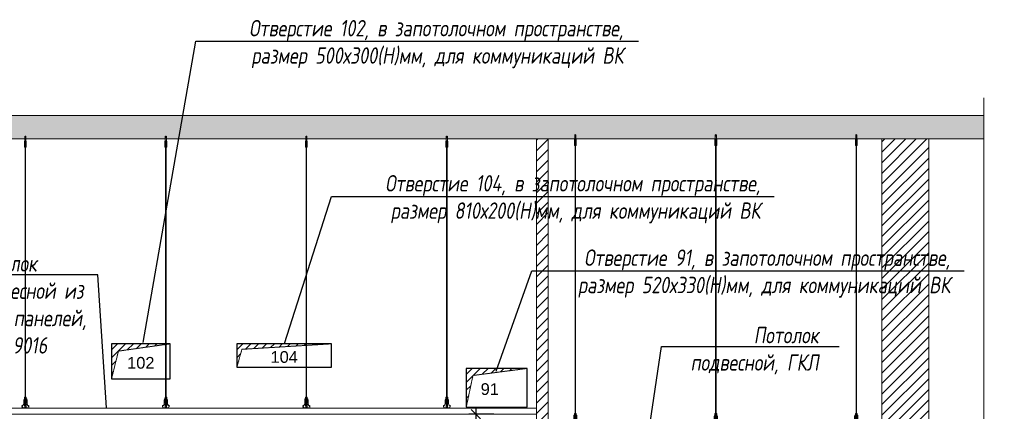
# Model space of a CAD drawing. Header units: millimetres. Extents: x -173851 to 481338, y -267897 to -21875.
# Tile 18 of 126: x -115492 to -107081, y -254203 to -250858. Entities that reach past the tile are written whole.
import ezdxf
from ezdxf import colors
from ezdxf.entities.mleader import LeaderData, LeaderLine
from ezdxf.math import Vec2, Vec3

# ---------------------------------------------------------------- set-up
doc = ezdxf.new("R2010")
doc.units = ezdxf.units.MM
doc.linetypes.add('( Hidden )', pattern=[0.375, 0.25, -0.125])
doc.layers.get('Defpoints').update_dxf_attribs({"color": 31})
doc.layers.add('3_RC_Ceiling', color=253, linetype='Continuous', lineweight=5)
doc.layers.add('A-DETL-GENF', color=7, linetype='Continuous', lineweight=5)
doc.layers.add('dim_per', color=7, linetype='Continuous', lineweight=9, true_color=0x172e00)
doc.styles.add('fl_iso paper', font='isocpeur.ttf', dxfattribs={"width": 0.8, "oblique": 10})
doc.styles.get("Standard").update_dxf_attribs({"font": 'arial.ttf'})
doc.dimstyles.new('In tre 1_50', dxfattribs={"dimtxt": 150, "dimasz": 80, "dimexe": 60, "dimexo": 10, "dimgap": 20, "dimtad": 1, "dimdec": 0, "dimrnd": 5, "dimzin": 0, "dimdsep": 46, "dimtxsty": 'fl_iso paper', "dimblk": 'OBLIQUE', "dimcen": 0, "dimdle": 60, "dimadec": 0, "dimazin": 0, "dimtfac": 1, "dimtdec": 0, "dimtofl": 0, "dimtmove": 1, "dimatfit": 1, "dimfxl": 40, "dimtolj": 1, "dimtzin": 0, "dimarcsym": 1})

# ---------------------------------------------------------------- blocks, each defined once
blk = doc.blocks.new('*U538')
at = {"layer": '3_RC_Ceiling', "ltscale": 20}
for p, q in [((490274.8, -63286.1), (490274.8, -63346)), ((490284.8, -63324.2), (490274.8, -63324.2)), ((490277.8, -63325.4), (490277.8, -63346)), ((490279.8, -63281.2), (490279.8, -63300.4)), ((490281.8, -63325.4), (490281.8, -63346)), ((490284.8, -63286.1), (490284.8, -63346)), ((490272.3, -63338.4), (490277.8, -63338.4)), ((490272.3, -63366.9), (490277.8, -63366.9)), ((490284.8, -63346), (490274.8, -63346)), ((490277.8, -63373.7), (490277.8, -63333)), ((490277.9, -65491.9), (490277.8, -63380)), ((490281.8, -63373.7), (490281.8, -63332.9)), ((490281.8, -63338.4), (490287.3, -63338.4)), ((490281.8, -63366.9), (490287.3, -63366.9)), ((490281.9, -65491.9), (490281.8, -63380)), ((490277.9, -65511.1), (490277.9, -65482.6)), ((490281.9, -65511.1), (490281.9, -65482.6)), ((490272.4, -65524.1), (490277.9, -65524.1)), ((490272.4, -65552.6), (490277.9, -65552.6)), ((490285.6, -65568.8), (490274.1, -65568.8)), ((490274.1, -65586.8), (490274.1, -65597.8)), ((490274.1, -65597.8), (490274.1, -65604.3)), ((490276.5, -65574.8), (490276.5, -65571.4)), ((490277.9, -65570.9), (490277, -65570.9)), ((490277.9, -65575.3), (490277, -65575.3)), ((490277.4, -65574.8), (490277.3, -65570.9)), ((490277.9, -65574.8), (490277.4, -65574.8)), ((490277.9, -65559.3), (490277.9, -65518.6)), ((490277.9, -65582.5), (490277.9, -65566.3)), ((490281.9, -65559.4), (490281.9, -65518.6)), ((490281.9, -65524.1), (490287.4, -65524.1)), ((490281.9, -65552.6), (490287.4, -65552.6)), ((490281.9, -65582.5), (490281.9, -65566.3)), ((490282.8, -65570.9), (490281.9, -65570.9)), ((490282.4, -65574.8), (490281.9, -65574.8)), ((490282.8, -65575.3), (490281.9, -65575.3)), ((490282.4, -65574.8), (490282.4, -65570.9)), ((490283.3, -65574.8), (490283.3, -65571.4)), ((490285.6, -65586.8), (490285.6, -65597.8)), ((490285.6, -65597.8), (490285.6, -65604.3))]:
    blk.add_line(p, q, dxfattribs=at)
at = {"layer": '3_RC_Ceiling', "ltscale": 20, "elevation": -5.1}
blk.add_lwpolyline([(490272.3, -63327.7), (490272.3, -63378.5, 0.311691), (490287.3, -63378.5), (490287.3, -63327.7, 0.333333)], format="xyb", close=True, dxfattribs=at)
at = {"layer": '3_RC_Ceiling', "ltscale": 20}
for points in [[(490282, -63333.4, 0.15158), (490281.8, -63333, 0.106977), (490281.4, -63332.5, 0.07462), (490280.7, -63332.2, 0.061287), (490279.8, -63332.1, 0.061287), (490279, -63332.2, 0.07462), (490278.3, -63332.5, 0.106977), (490277.8, -63333, 0.15158), (490277.7, -63333.4, 0.156429), (490277.8, -63333.9, 0.106977)], [(490282, -63373.2, -0.15158), (490281.8, -63373.7, -0.106977), (490281.4, -63374.1, -0.07462), (490280.7, -63374.4, -0.061287), (490279.8, -63374.5, -0.061287), (490279, -63374.4, -0.07462), (490278.3, -63374.1, -0.106977), (490277.8, -63373.7, -0.15158), (490277.7, -63373.2, -0.156429), (490277.8, -63372.7, -0.106977)], [(490282, -63333.5, -0.164855), (490281.8, -63333.9, -0.106977)], [(490281.8, -63372.7, -0.164855), (490282, -63373.2, -0.15158)], [(490287.4, -65524.7, -0.160742), (490293.9, -65538), (490293.9, -65568.4, 0.196304), (490301, -65585.9, -0.186577), (490301.9, -65587.9, 0.403263), (490303.4, -65589.3), (490303.4, -65589.3, 0.315299), (490304.8, -65588.4), (490305, -65587.7, -0.253979), (490306.1, -65586.8, -0.113914), (490306.5, -65586.8, -0.349227), (490307.7, -65588.2), (490307.7, -65590.4, -0.065543), (490307.5, -65591.7), (490306.1, -65596.9, -0.339454), (490296.4, -65604.3), (490263.3, -65604.3, -0.339454), (490253.6, -65596.9), (490252.2, -65591.7, -0.065543), (490252, -65590.4), (490252, -65588.2, -0.349227), (490253.2, -65586.8, -0.113914), (490253.6, -65586.8, -0.253979), (490254.7, -65587.7), (490254.9, -65588.4, 0.315299), (490256.4, -65589.3), (490256.4, -65589.3, 0.403263), (490257.9, -65587.9, -0.186577), (490258.7, -65585.9, 0.196304), (490265.9, -65568.4), (490265.9, -65538, -0.160742), (490272.4, -65524.7)], [(490285.6, -65588.8), (490286.4, -65588.8, 0.414214), (490286.9, -65588.3), (490286.9, -65587.3, 0.414214), (490286.4, -65586.8), (490273.4, -65586.8, 0.414214), (490272.9, -65587.3), (490272.9, -65588.3, 0.414214), (490273.4, -65588.8), (490274.1, -65588.8)], [(490285.6, -65595.8), (490286.4, -65595.8, -0.414214), (490286.9, -65596.3), (490286.9, -65597.3, -0.414214), (490286.4, -65597.8), (490273.4, -65597.8, -0.414214), (490272.9, -65597.3), (490272.9, -65596.3, -0.414214), (490273.4, -65595.8), (490274.1, -65595.8)], [(490282, -65519.1, 0.15158), (490281.9, -65518.6, 0.106977), (490281.4, -65518.2, 0.07462), (490280.7, -65517.9, 0.061287), (490279.9, -65517.8, 0.061287), (490279, -65517.9, 0.07462), (490278.3, -65518.2, 0.106977), (490277.8, -65518.6, 0.15158), (490277.7, -65519.1, 0.156429), (490277.9, -65519.6, 0.106977)], [(490282, -65558.9, -0.15158), (490281.9, -65559.3, -0.106977), (490281.4, -65559.8, -0.07462), (490280.7, -65560.1, -0.061287), (490279.9, -65560.2, -0.061287), (490279, -65560.1, -0.07462), (490278.3, -65559.8, -0.106977), (490277.8, -65559.3, -0.15158), (490277.7, -65558.9, -0.156429), (490277.9, -65558.4, -0.106977)], [(490282, -65519.1, -0.164855), (490281.9, -65519.6, -0.106977)], [(490281.9, -65558.4, -0.164855), (490282, -65558.9, -0.15158)], [(490285.6, -65604.3), (490285.6, -65605.3, -0.414214), (490282.6, -65608.3), (490277.1, -65608.3, -0.414214), (490274.1, -65605.3), (490274.1, -65604.3)]]:
    blk.add_lwpolyline(points, format="xyb", dxfattribs=at)
blk.add_lwpolyline([(490272.4, -65513.4), (490272.4, -65564.2, 0.311691), (490287.4, -65564.2), (490287.4, -65513.4, 0.333333)], format="xyb", close=True, dxfattribs=at)
at = {"layer": '3_RC_Ceiling', "ltscale": 20, "const_width": 2.22}
blk.add_lwpolyline([(490307.6, -65584.7, -1), (490312.1, -65584.7), (490312.1, -65586.3, -0.267949), (490311.4, -65587.5, 0.57735), (490311.4, -65589.9, -0.267949), (490312.1, -65591.1), (490312.1, -65593.7, -0.267949), (490311.4, -65594.9, 0.57735), (490311.4, -65597.3, -0.267949), (490312.1, -65598.5), (490312.1, -65601.2, -0.267949), (490311.4, -65602.4, 0.57735), (490311.4, -65604.8, -0.267949), (490312.1, -65606), (490312.1, -65608.8, -0.414214), (490310.7, -65610.2), (490304.5, -65610.2, -0.247529), (490303.3, -65609.6, 0.247529), (490302.2, -65609), (490298.3, -65609, 0.247529), (490297.1, -65609.6, -0.247529), (490296, -65610.2), (490282.3, -65610.2, -0.267949), (490281.1, -65609.5, 0.57735), (490278.7, -65609.5, -0.267949), (490277.5, -65610.2), (490263.7, -65610.2, -0.247529), (490262.6, -65609.6, 0.247529), (490261.4, -65609), (490257.6, -65609, 0.247529), (490256.4, -65609.6, -0.247529), (490255.3, -65610.2), (490249, -65610.2, -0.414214), (490247.6, -65608.8), (490247.6, -65606, -0.267949), (490248.3, -65604.8, 0.57735), (490248.3, -65602.4, -0.267949), (490247.6, -65601.2), (490247.6, -65598.5, -0.267949), (490248.3, -65597.3, 0.57735), (490248.3, -65594.9, -0.267949), (490247.6, -65593.7), (490247.6, -65591.1, -0.267949), (490248.3, -65589.9, 0.57735), (490248.3, -65587.5, -0.267949), (490247.6, -65586.3), (490247.6, -65584.7, -1), (490252.1, -65584.7, -1)], format="xyb", dxfattribs=at)
at = {"layer": '3_RC_Ceiling', "ltscale": 20, "flags": 128}
blk.add_lwpolyline([(490285.6, -65586.8, -0.414214), (490286.1, -65586.3), (490286.6, -65586.3), (490286.6, -65573.3), (490286.1, -65573.3, -0.414214), (490285.6, -65572.8), (490285.6, -65567.9), (490274.1, -65567.9), (490274.1, -65572.8, -0.414214), (490273.6, -65573.3), (490273.1, -65573.3), (490273.1, -65586.3), (490273.6, -65586.3, -0.414214), (490274.1, -65586.8)], format="xyb", dxfattribs=at)
at = {"layer": '3_RC_Ceiling', "ltscale": 20}
for centre in [(490279.8, -63342.2), (490279.8, -63362.2), (490279.9, -65527.8), (490279.9, -65547.8)]:
    blk.add_circle(centre, 1.6, dxfattribs=at)
for centre, radius, start, end in [((490279.8, -63352.2), 2.8, 131.81165, 228.19115), ((490279.8, -63352.2), 2.8, 131.81165, 228.19115), ((490279.8, -63352.2), 2.8, 48.19102, 131.81165), ((490279.8, -63352.2), 2.8, 228.19115, 311.81178), ((490279.8, -63352.2), 2.8, 311.81178, 48.19102), ((490277, -65571.4), 0.5, 90.0014, 180.0014), ((490277, -65574.8), 0.5, 180.0014, 270.0014), ((490279.9, -65537.8), 2.8, 131.81165, 228.19115), ((490279.9, -65537.8), 2.8, 131.81165, 228.19115), ((490278.4, -65582.5), 0.531, 180.0014, 219.64067), ((490279.9, -65537.8), 2.8, 48.19102, 131.81165), ((490279.9, -65537.8), 2.8, 228.19115, 311.81178), ((490279.1, -65581.9), 1.44, 219.64067, 243.43635), ((490279.6, -65581), 2.48, 243.43635, 258.30048), ((490279.9, -65579.5), 3.99, 258.30048, 270.0014), ((490279.9, -65579.5), 3.99, 270.0014, 281.70232), ((490280.2, -65581), 2.48, 281.70232, 296.56645), ((490280.6, -65581.9), 1.44, 296.56645, 320.36213), ((490279.9, -65537.8), 2.8, 311.81178, 48.19102), ((490281.3, -65582.5), 0.531, 320.36213, 0.0014), ((490282.8, -65571.4), 0.5, 0.0014, 90.0014), ((490282.8, -65574.8), 0.5, 270.0014, 0.0014)]:
    blk.add_arc(centre, radius, start, end, dxfattribs=at)
blk = doc.blocks.new('*U835')
at = {"layer": '3_RC_Ceiling'}
blk.add_blockref('*U538', (-490279.9, 65157.8, 2.5), dxfattribs=at)
blk = doc.blocks.new('*U836')
at = {"color": 0, "linetype": 'ByBlock', "lineweight": -2, "transparency": 16777216}
for p in [(0, 0), (1200, 0), (2400, 0), (3600, 0)]:
    blk.add_blockref('*U835', p, dxfattribs=at)
blk = doc.blocks.new('*U843')
at = {"layer": '3_RC_Ceiling', "ltscale": 20}
for p, q in [((490274.8, -63133.5), (490274.8, -63193.4)), ((490279.8, -63128.6), (490279.8, -63147.8)), ((490284.8, -63133.5), (490284.8, -63193.4)), ((490272.3, -63185.8), (490277.8, -63185.8)), ((490272.3, -63214.3), (490277.8, -63214.3)), ((490284.8, -63171.6), (490274.8, -63171.6)), ((490284.8, -63193.4), (490274.8, -63193.4)), ((490277.8, -63172.8), (490277.8, -63193.4)), ((490277.8, -63221.1), (490277.8, -63180.4)), ((490277.9, -65491.9), (490277.8, -63227.4)), ((490281.8, -63172.8), (490281.8, -63193.4)), ((490281.8, -63221.1), (490281.8, -63180.3)), ((490281.8, -63185.8), (490287.3, -63185.8)), ((490281.8, -63214.3), (490287.3, -63214.3)), ((490281.9, -65491.9), (490281.8, -63227.4)), ((490277.9, -65511.1), (490277.9, -65482.6)), ((490281.9, -65511.1), (490281.9, -65482.6)), ((490272.4, -65524.1), (490277.9, -65524.1)), ((490272.4, -65552.6), (490277.9, -65552.6)), ((490285.6, -65568.8), (490274.1, -65568.8)), ((490274.1, -65586.8), (490274.1, -65597.8)), ((490274.1, -65597.8), (490274.1, -65604.3)), ((490276.5, -65574.8), (490276.5, -65571.4)), ((490277.9, -65570.9), (490277, -65570.9)), ((490277.9, -65575.3), (490277, -65575.3)), ((490277.4, -65574.8), (490277.3, -65570.9)), ((490277.9, -65574.8), (490277.4, -65574.8)), ((490277.9, -65559.3), (490277.9, -65518.6)), ((490277.9, -65582.5), (490277.9, -65566.3)), ((490281.9, -65559.4), (490281.9, -65518.6)), ((490281.9, -65524.1), (490287.4, -65524.1)), ((490281.9, -65552.6), (490287.4, -65552.6)), ((490281.9, -65582.5), (490281.9, -65566.3)), ((490282.8, -65570.9), (490281.9, -65570.9)), ((490282.4, -65574.8), (490281.9, -65574.8)), ((490282.8, -65575.3), (490281.9, -65575.3)), ((490282.4, -65574.8), (490282.4, -65570.9)), ((490283.3, -65574.8), (490283.3, -65571.4)), ((490285.6, -65586.8), (490285.6, -65597.8)), ((490285.6, -65597.8), (490285.6, -65604.3))]:
    blk.add_line(p, q, dxfattribs=at)
at = {"layer": '3_RC_Ceiling', "ltscale": 20, "elevation": -5.1}
blk.add_lwpolyline([(490272.3, -63175.1), (490272.3, -63225.9, 0.311691), (490287.3, -63225.9), (490287.3, -63175.1, 0.333333)], format="xyb", close=True, dxfattribs=at)
at = {"layer": '3_RC_Ceiling', "ltscale": 20}
for points in [[(490282, -63180.8, 0.15158), (490281.8, -63180.4, 0.106977), (490281.4, -63179.9, 0.07462), (490280.7, -63179.6, 0.061287), (490279.8, -63179.5, 0.061287), (490279, -63179.6, 0.07462), (490278.3, -63179.9, 0.106977), (490277.8, -63180.4, 0.15158), (490277.7, -63180.8, 0.156429), (490277.8, -63181.3, 0.106977)], [(490282, -63220.6, -0.15158), (490281.8, -63221.1, -0.106977), (490281.4, -63221.5, -0.07462), (490280.7, -63221.8, -0.061287), (490279.8, -63221.9, -0.061287), (490279, -63221.8, -0.07462), (490278.3, -63221.5, -0.106977), (490277.8, -63221.1, -0.15158), (490277.7, -63220.6, -0.156429), (490277.8, -63220.1, -0.106977)], [(490282, -63180.8, -0.164855), (490281.8, -63181.3, -0.106977)], [(490281.8, -63220.1, -0.164855), (490282, -63220.6, -0.15158)], [(490287.4, -65524.7, -0.160742), (490293.9, -65538), (490293.9, -65568.4, 0.196304), (490301, -65585.9, -0.186577), (490301.9, -65587.9, 0.403263), (490303.4, -65589.3), (490303.4, -65589.3, 0.315299), (490304.8, -65588.4), (490305, -65587.7, -0.253979), (490306.1, -65586.8, -0.113914), (490306.5, -65586.8, -0.349227), (490307.7, -65588.2), (490307.7, -65590.4, -0.065543), (490307.5, -65591.7), (490306.1, -65596.9, -0.339454), (490296.4, -65604.3), (490263.3, -65604.3, -0.339454), (490253.6, -65596.9), (490252.2, -65591.7, -0.065543), (490252, -65590.4), (490252, -65588.2, -0.349227), (490253.2, -65586.8, -0.113914), (490253.6, -65586.8, -0.253979), (490254.7, -65587.7), (490254.9, -65588.4, 0.315299), (490256.4, -65589.3), (490256.4, -65589.3, 0.403263), (490257.9, -65587.9, -0.186577), (490258.7, -65585.9, 0.196304), (490265.9, -65568.4), (490265.9, -65538, -0.160742), (490272.4, -65524.7)], [(490285.6, -65588.8), (490286.4, -65588.8, 0.414214), (490286.9, -65588.3), (490286.9, -65587.3, 0.414214), (490286.4, -65586.8), (490273.4, -65586.8, 0.414214), (490272.9, -65587.3), (490272.9, -65588.3, 0.414214), (490273.4, -65588.8), (490274.1, -65588.8)], [(490285.6, -65595.8), (490286.4, -65595.8, -0.414214), (490286.9, -65596.3), (490286.9, -65597.3, -0.414214), (490286.4, -65597.8), (490273.4, -65597.8, -0.414214), (490272.9, -65597.3), (490272.9, -65596.3, -0.414214), (490273.4, -65595.8), (490274.1, -65595.8)], [(490282, -65519.1, 0.15158), (490281.9, -65518.6, 0.106977), (490281.4, -65518.2, 0.07462), (490280.7, -65517.9, 0.061287), (490279.9, -65517.8, 0.061287), (490279, -65517.9, 0.07462), (490278.3, -65518.2, 0.106977), (490277.8, -65518.6, 0.15158), (490277.7, -65519.1, 0.156429), (490277.9, -65519.6, 0.106977)], [(490282, -65558.9, -0.15158), (490281.9, -65559.3, -0.106977), (490281.4, -65559.8, -0.07462), (490280.7, -65560.1, -0.061287), (490279.9, -65560.2, -0.061287), (490279, -65560.1, -0.07462), (490278.3, -65559.8, -0.106977), (490277.8, -65559.3, -0.15158), (490277.7, -65558.9, -0.156429), (490277.9, -65558.4, -0.106977)], [(490282, -65519.1, -0.164855), (490281.9, -65519.6, -0.106977)], [(490281.9, -65558.4, -0.164855), (490282, -65558.9, -0.15158)], [(490285.6, -65604.3), (490285.6, -65605.3, -0.414214), (490282.6, -65608.3), (490277.1, -65608.3, -0.414214), (490274.1, -65605.3), (490274.1, -65604.3)]]:
    blk.add_lwpolyline(points, format="xyb", dxfattribs=at)
blk.add_lwpolyline([(490272.4, -65513.4), (490272.4, -65564.2, 0.311691), (490287.4, -65564.2), (490287.4, -65513.4, 0.333333)], format="xyb", close=True, dxfattribs=at)
at = {"layer": '3_RC_Ceiling', "ltscale": 20, "const_width": 2.22}
blk.add_lwpolyline([(490307.6, -65584.7, -1), (490312.1, -65584.7), (490312.1, -65586.3, -0.267949), (490311.4, -65587.5, 0.57735), (490311.4, -65589.9, -0.267949), (490312.1, -65591.1), (490312.1, -65593.7, -0.267949), (490311.4, -65594.9, 0.57735), (490311.4, -65597.3, -0.267949), (490312.1, -65598.5), (490312.1, -65601.2, -0.267949), (490311.4, -65602.4, 0.57735), (490311.4, -65604.8, -0.267949), (490312.1, -65606), (490312.1, -65608.8, -0.414214), (490310.7, -65610.2), (490304.5, -65610.2, -0.247529), (490303.3, -65609.6, 0.247529), (490302.2, -65609), (490298.3, -65609, 0.247529), (490297.1, -65609.6, -0.247529), (490296, -65610.2), (490282.3, -65610.2, -0.267949), (490281.1, -65609.5, 0.57735), (490278.7, -65609.5, -0.267949), (490277.5, -65610.2), (490263.7, -65610.2, -0.247529), (490262.6, -65609.6, 0.247529), (490261.4, -65609), (490257.6, -65609, 0.247529), (490256.4, -65609.6, -0.247529), (490255.3, -65610.2), (490249, -65610.2, -0.414214), (490247.6, -65608.8), (490247.6, -65606, -0.267949), (490248.3, -65604.8, 0.57735), (490248.3, -65602.4, -0.267949), (490247.6, -65601.2), (490247.6, -65598.5, -0.267949), (490248.3, -65597.3, 0.57735), (490248.3, -65594.9, -0.267949), (490247.6, -65593.7), (490247.6, -65591.1, -0.267949), (490248.3, -65589.9, 0.57735), (490248.3, -65587.5, -0.267949), (490247.6, -65586.3), (490247.6, -65584.7, -1), (490252.1, -65584.7, -1)], format="xyb", dxfattribs=at)
at = {"layer": '3_RC_Ceiling', "ltscale": 20, "flags": 128}
blk.add_lwpolyline([(490285.6, -65586.8, -0.414214), (490286.1, -65586.3), (490286.6, -65586.3), (490286.6, -65573.3), (490286.1, -65573.3, -0.414214), (490285.6, -65572.8), (490285.6, -65567.9), (490274.1, -65567.9), (490274.1, -65572.8, -0.414214), (490273.6, -65573.3), (490273.1, -65573.3), (490273.1, -65586.3), (490273.6, -65586.3, -0.414214), (490274.1, -65586.8)], format="xyb", dxfattribs=at)
at = {"layer": '3_RC_Ceiling', "ltscale": 20}
for centre in [(490279.8, -63189.6), (490279.8, -63209.6), (490279.9, -65527.8), (490279.9, -65547.8)]:
    blk.add_circle(centre, 1.6, dxfattribs=at)
for centre, radius, start, end in [((490279.8, -63199.6), 2.8, 131.81165, 228.19115), ((490279.8, -63199.6), 2.8, 131.81165, 228.19115), ((490279.8, -63199.6), 2.8, 48.19102, 131.81165), ((490279.8, -63199.6), 2.8, 228.19115, 311.81178), ((490279.8, -63199.6), 2.8, 311.81178, 48.19102), ((490277, -65571.4), 0.5, 90.0014, 180.0014), ((490277, -65574.8), 0.5, 180.0014, 270.0014), ((490279.9, -65537.8), 2.8, 131.81165, 228.19115), ((490279.9, -65537.8), 2.8, 131.81165, 228.19115), ((490278.4, -65582.5), 0.531, 180.0014, 219.64067), ((490279.9, -65537.8), 2.8, 48.19102, 131.81165), ((490279.9, -65537.8), 2.8, 228.19115, 311.81178), ((490279.1, -65581.9), 1.44, 219.64067, 243.43635), ((490279.6, -65581), 2.48, 243.43635, 258.30048), ((490279.9, -65579.5), 3.99, 258.30048, 270.0014), ((490279.9, -65579.5), 3.99, 270.0014, 281.70232), ((490280.2, -65581), 2.48, 281.70232, 296.56645), ((490280.6, -65581.9), 1.44, 296.56645, 320.36213), ((490279.9, -65537.8), 2.8, 311.81178, 48.19102), ((490281.3, -65582.5), 0.531, 320.36213, 0.0014), ((490282.8, -65571.4), 0.5, 0.0014, 90.0014), ((490282.8, -65574.8), 0.5, 270.0014, 0.0014)]:
    blk.add_arc(centre, radius, start, end, dxfattribs=at)
blk = doc.blocks.new('*U841')
at = {"layer": '3_RC_Ceiling'}
blk.add_blockref('*U843', (-490279.9, 65017.8, 2.5), dxfattribs=at)
blk = doc.blocks.new('*U842')
at = {"color": 0, "linetype": 'ByBlock', "lineweight": -2, "transparency": 16777216}
for p in [(0, 0), (1200, 0), (2400, 0)]:
    blk.add_blockref('*U841', p, dxfattribs=at)
blk = doc.blocks.new('_Oblique')
at = {"color": 0, "linetype": 'ByBlock', "lineweight": -2}
blk.add_line((-0.5, -0.5), (0.5, 0.5), dxfattribs=at)
blk = doc.blocks.new('*D854')
at = {"color": 0, "linetype": 'ByBlock', "lineweight": -2, "transparency": 16777216}
for p, q in [((-111440.7, -254226.5), (-111654.2, -254226.5)), ((-111594.2, -254166.5), (-111594.2, -257376.5)), ((-111440.7, -257316.5), (-111654.2, -257316.5))]:
    blk.add_line(p, q, dxfattribs=at)
at = {"layer": 'Defpoints', "color": 0, "linetype": 'ByBlock', "transparency": 16777216}
for p in [(-111430.7, -254226.5), (-111594.2, -257316.5), (-111430.7, -257316.5)]:
    blk.add_point(p, dxfattribs=at)
at = {"color": 0, "linetype": 'ByBlock', "lineweight": -2, "transparency": 16777216, "xscale": 80, "yscale": 80, "zscale": 80}
for p, rotation in [((-111594.2, -254226.5), 90), ((-111594.2, -257316.5), 270)]:
    blk.add_blockref('_Oblique', p, dxfattribs=dict(at, rotation=rotation))
at = {"color": 0, "linetype": 'ByBlock', "transparency": 16777216, "insert": (-111689.2, -255771.5), "char_height": 150, "attachment_point": 5, "rotation": 90, "style": 'fl_iso paper'}
blk.add_mtext('\\A1;3090', dxfattribs=at)
blk = doc.blocks.new('*U865')
at = {"color": 0, "linetype": 'ByBlock', "lineweight": -2}
for p, q in [((0, 0), (-6, 0)), ((115.3, 0), (0, 0)), ((237.6, 0), (122.3, 0)), ((237.6, 0), (243.6, 0))]:
    blk.add_line(p, q, dxfattribs=at)
blk.add_lwpolyline([(122.3, 0), (120.55, -7), (117.05, 7), (115.3, 0)], dxfattribs=at)

msp = doc.modelspace()

# ---------------------------------------------------------------- hatches: boundary and pattern name
at = {"linetype": '( Hidden )', "lineweight": 13, "ltscale": 1000}
h = msp.add_hatch(dxfattribs=at)
h.set_pattern_fill('ANSI31', color=253, scale=15)
h.set_pattern_definition([(45, (-283329.887, -57590.18), (-33.6759605, 33.6759605), [])])
h.paths.add_polyline_path([(-114707.1, -253926.5), (-114707.1, -253626.5), (-114207.1, -253626.5), (-114648.3, -253688.6)])
h = msp.add_hatch(dxfattribs=at)
h.set_pattern_fill('ANSI31', color=253, scale=15)
h.set_pattern_definition([(45, (-282259.887, -57590.18), (-33.6759605, 33.6759605), [])])
h.paths.add_polyline_path([(-113637.1, -253826.5), (-113637.1, -253626.5), (-112827.1, -253626.5), (-113593.4, -253673.4)])
h = msp.add_hatch(dxfattribs=at)
h.set_pattern_fill('ANSI31', color=253, scale=15)
h.set_pattern_definition([(45, (-280299.887, -57800.18), (-33.6759605, 33.6759605), [])])
h.paths.add_polyline_path([(-111677.1, -254166.5), (-111677.1, -253836.5), (-111157.1, -253836.5), (-111620, -253896.9)])
at = {"layer": 'A-DETL-GENF'}
h = msp.add_hatch(dxfattribs=at)
h.set_pattern_fill('ANSI35', color=256, scale=20, style=0)
h.set_pattern_definition([(45, (-242886.29, -259515.9), (-89.80256, 89.80256), []), (45, (-242796.48, -259515.9), (-89.80256, 89.80256), [158.75, -31.75, 0, -31.75])])
h.paths.add_polyline_path([(-122732.1, -251876.5), (-107256.2, -251876.5), (-107256.2, -251676.5), (-122732.1, -251676.5)])
h = msp.add_hatch(dxfattribs=at)
h.set_pattern_fill('ANSI31', color=8, scale=20, style=0)
h.paths.add_polyline_path([(-121977.1, -256476.5), (-122277.1, -256476.5), (-122277.1, -251876.5), (-121977.1, -251876.5)])
h.paths.add_polyline_path([(-119127.1, -256476.5), (-118827.1, -256476.5), (-118827.1, -251876.5), (-119127.1, -251876.5)])
h.paths.add_polyline_path([(-116427.1, -251876.5), (-116077.1, -251876.5), (-116077.1, -253776.5), (-116427.1, -253776.5)])
h.paths.add_polyline_path([(-108127.1, -257316.5), (-107727.1, -257316.5), (-107727.1, -251876.5), (-108127.1, -251876.5)])
h = msp.add_hatch(dxfattribs=at)
h.set_pattern_fill('ANSI31', color=8, scale=20, style=0)
h.paths.add_polyline_path([(-111077.1, -255036.5), (-110977.1, -255036.5), (-110977.1, -251876.5), (-111077.1, -251876.5)])

# ---------------------------------------------------------------- linework, layer by layer
at = {"lineweight": 13}
for points in [[(-122732.1, -251876.5), (-107256.2, -251876.5), (-107256.2, -251676.5), (-122732.1, -251676.5)], [(-111077.1, -255036.5), (-110977.1, -255036.5), (-110977.1, -251876.5), (-111077.1, -251876.5)], [(-108127.1, -257316.5), (-107727.1, -257316.5), (-107727.1, -251876.5), (-108127.1, -251876.5)], [(-116077.1, -254176.5), (-111077.1, -254176.5), (-111077.1, -254226.5), (-116077.1, -254226.5)]]:
    msp.add_lwpolyline(points, close=True, dxfattribs=at)
at = {"linetype": 'ByBlock'}
for points in [[(-114707.1, -253926.5), (-114207.1, -253926.5), (-114207.1, -253626.5), (-114707.1, -253626.5)], [(-113637.1, -253826.5), (-112827.1, -253826.5), (-112827.1, -253626.5), (-113637.1, -253626.5)], [(-111677.1, -254166.5), (-111157.1, -254166.5), (-111157.1, -253836.5), (-111677.1, -253836.5)]]:
    msp.add_lwpolyline(points, close=True, dxfattribs=at)
at = {"color": 253, "linetype": '( Hidden )', "lineweight": 13, "ltscale": 15}
for points in [[(-114707.1, -253926.5), (-114707.1, -253626.5), (-114207.1, -253626.5), (-114648.3, -253688.6)], [(-113637.1, -253826.5), (-113637.1, -253626.5), (-112827.1, -253626.5), (-113593.4, -253673.4)], [(-111677.1, -254166.5), (-111677.1, -253836.5), (-111157.1, -253836.5), (-111620, -253896.9)]]:
    msp.add_lwpolyline(points, close=True, dxfattribs=at)

# ---------------------------------------------------------------- block references
at = {"lineweight": 13, "xscale": 25, "yscale": 25, "zscale": 25, "rotation": 90}
msp.add_blockref('*U865', (-107256.2, -257616.5), dxfattribs=at)
at = {"linetype": 'ByBlock'}
for name, p in [('*U836', (-115442.9, -253725.4, -2.5)), ('*U842', (-110745.5, -253725.4, -2.5))]:
    msp.add_blockref(name, p, dxfattribs=at)

# ---------------------------------------------------------------- texts
at = {"layer": 'Defpoints', "lineweight": 13, "char_height": 100, "attachment_point": 5}
for s, insert in [('102', (-114457.1, -253789.4)), ('104', (-113232.1, -253739.4)), ('91', (-111476.1, -254013.7))]:
    msp.add_mtext_dynamic_manual_height_columns(s, width=219.763, gutter_width=12.5, heights=[0], dxfattribs=dict(at, insert=insert))

# ---------------------------------------------------------------- dimensions: what is measured, and where the dimension line sits
at = {"linetype": 'ByBlock'}
dim = msp.add_linear_dim(base=(-111594.2, -257316.5), p1=(-111430.7, -254226.5), p2=(-111430.7, -257316.5), angle=90, dimstyle='In tre 1_50', dxfattribs=at)
dim.commit()
dim.dimension.update_dxf_attribs({"geometry": '*D854', "text_midpoint": (-111689.2, -255771.5)})

# ---------------------------------------------------------------- leaders
at = {"layer": 'dim_per', "linetype": 'ByBlock'}
ml = msp.add_multileader_mtext('Standard', dxfattribs=at)
ml.set_content('Отверстие 102, в запотолочном пространстве,\\Pразмер 500х300(Н)мм, для коммуникаций ВК', color=256, style='fl_iso paper')
ml.set_leader_properties()
ml.build(insert=Vec2(0, 0))
ml.multileader.update_dxf_attribs({"text_left_attachment_type": 6, "text_right_attachment_type": 6, "dogleg_length": 252.8})
ctx = ml.context
ctx.base_point, ctx.char_height, ctx.plane_origin = Vec3(-113734.2, -251042.6), 140, Vec3(-115999.4, -249554.6)
ctx.left_attachment, ctx.right_attachment, ctx.text_align_type = 6, 6, 2
notes = []
notes.append((ctx, [(0, (1, 1, 0), (-113987, -251042.6), (1, 0), 252.8, [(0, [(-114438.4, -253618.5)], 0, [])])]))
ctx.mtext.insert, ctx.mtext.width, ctx.mtext.defined_height, ctx.mtext.alignment, ctx.mtext.flow_direction = Vec3(-110334.9, -250860.6), 3507.134, 1161.3, 3, 5
ml = msp.add_multileader_mtext('Standard', dxfattribs=at)
ml.set_content('Отверстие 104, в запотолочном пространстве,\\Pразмер 810х200(Н)мм, для коммуникаций ВК', color=256, style='fl_iso paper')
ml.set_leader_properties()
ml.build(insert=Vec2(0, 0))
ml.multileader.update_dxf_attribs({"text_left_attachment_type": 6, "text_right_attachment_type": 6, "dogleg_length": 252.8})
ctx = ml.context
ctx.base_point, ctx.char_height, ctx.plane_origin = Vec3(-112575.4, -252367.4), 140, Vec3(-114793.1, -249562.7)
ctx.left_attachment, ctx.right_attachment, ctx.text_align_type = 6, 6, 2
notes.append((ctx, [(0, (1, 1, 0), (-112828.1, -252367.4), (1, 0), 252.8, [(0, [(-113232.1, -253626.5)], 0, [])])]))
ctx.mtext.insert, ctx.mtext.width, ctx.mtext.alignment, ctx.mtext.flow_direction = Vec3(-109164.8, -252185.4), 4748.119, 3, 5
ml = msp.add_multileader_mtext('Standard', dxfattribs=at)
ml.set_content('Потолок подвесной из мет. панелей, \\PRAL 9016', color=256, style='fl_iso paper')
ml.set_leader_properties()
ml.build(insert=Vec2(0, 0))
ml.multileader.update_dxf_attribs({"text_left_attachment_type": 6, "text_right_attachment_type": 6, "dogleg_length": 252.8})
ctx = ml.context
ctx.base_point, ctx.char_height, ctx.plane_origin = Vec3(-115900.2, -253037.4), 140, Vec3(-115265.2, -251227.7)
ctx.left_attachment, ctx.right_attachment = 6, 6
notes.append((ctx, [(1, (1, 1, 0), (-114824.5, -253037.4), (-1, 0), 77.2, [(0, [(-114749.5, -254176.5)], 0, [])])]))
ctx.mtext.insert, ctx.mtext.width, ctx.mtext.flow_direction = Vec3(-115898.2, -252869.4), 1250.58, 5
ml = msp.add_multileader_mtext('Standard', dxfattribs=at)
ml.set_content('Отверстие 91, в запотолочном пространстве,\\Pразмер 520х330(Н)мм, для коммуникаций ВК', color=256, style='fl_iso paper')
ml.set_leader_properties()
ml.build(insert=Vec2(0, 0))
ml.multileader.update_dxf_attribs({"text_left_attachment_type": 6, "text_right_attachment_type": 6, "dogleg_length": 252.8})
ctx = ml.context
ctx.base_point, ctx.char_height, ctx.plane_origin = Vec3(-110864.7, -253002.6), 140, Vec3(-112983.2, -249801)
ctx.left_attachment, ctx.right_attachment, ctx.text_align_type = 6, 6, 2
notes.append((ctx, [(0, (1, 1, 0), (-111117.5, -253002.6), (1, 0), 252.8, [(0, [(-111422.2, -253864.9)], 0, [])])]))
ctx.mtext.insert, ctx.mtext.width, ctx.mtext.alignment, ctx.mtext.flow_direction = Vec3(-107543.8, -252820.6), 4748.119, 3, 5
ml = msp.add_multileader_mtext('Standard', dxfattribs=at)
ml.set_content('Потолок подвесной, ГКЛ', color=256, style='fl_iso paper')
ml.set_leader_properties()
ml.build(insert=Vec2(0, 0))
ml.multileader.update_dxf_attribs({"text_left_attachment_type": 6, "text_right_attachment_type": 6, "dogleg_length": 252.8})
ctx = ml.context
ctx.base_point, ctx.char_height, ctx.plane_origin = Vec3(-109757, -253650.2), 140, Vec3(-110743.3, -251357.7)
ctx.left_attachment, ctx.right_attachment, ctx.text_align_type = 6, 6, 2
notes.append((ctx, [(0, (1, 1, 0), (-110009.8, -253650.2), (1, 0), 252.8, [(0, [(-110106.5, -254306.5)], 0, [])])]))
ctx.mtext.insert, ctx.mtext.width, ctx.mtext.alignment, ctx.mtext.flow_direction = Vec3(-108667.2, -253482.2), 1250.58, 3, 5
for ctx, leaders in notes:
    for number, flags, end, landing, length, lines in leaders:
        leader = LeaderData()
        leader.index, (leader.has_last_leader_line, leader.has_dogleg_vector, leader.attachment_direction) = number, flags
        leader.last_leader_point, leader.dogleg_vector, leader.dogleg_length = Vec3(end), Vec3(landing), length
        for number, points, colour, breaks in lines:
            line = LeaderLine()
            line.index, line.vertices, line.color, line.breaks = number, Vec3.list(points), colors.encode_raw_color(colour), breaks
            leader.lines.append(line)
        ctx.leaders.append(leader)

doc.saveas('drawing.dxf')
